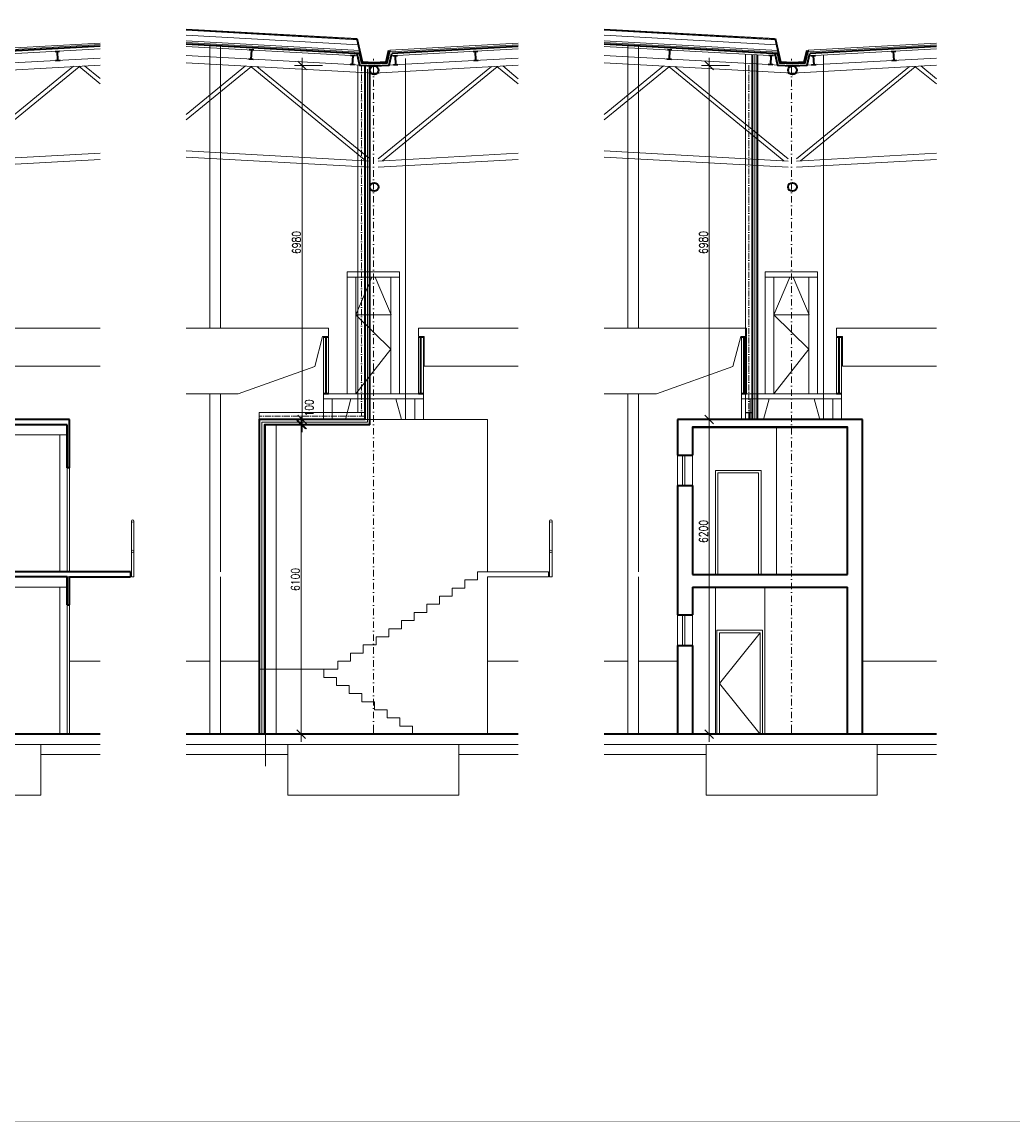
# Model space of a CAD drawing. Header units: millimetres. Extents: x -485339 to 350584, y -1189936 to 0.
# Tile 178 of 256: x 36948 to 56474, y -1189936 to -1168260. Entities that reach past the tile are written whole.
import ezdxf

# ---------------------------------------------------------------- set-up
doc = ezdxf.new("R2010")
doc.units = ezdxf.units.MM
doc.header["$LTSCALE"] = 10
for name, pattern in [('ACAD_ISO10W100', [18.5, 12, -3, 0.5, -3]), ('DASHDOT', [25.4, 12.7, -6.35, 0, -6.35]), ('DASHED', [19.05, 12.7, -6.35]), ('ČÁRKOVANÁ', [19.05, 12.7, -6.35])]:
    doc.linetypes.add(name, pattern=pattern)
doc.layers.get('Defpoints').update_dxf_attribs({"color": 201})
for name, color, linetype, lineweight in [('N_kóty', 10, 'Continuous', 18), ('N_čáry_obrys', 10, 'Continuous', 35), ('N_čáry_obv.plášt', 212, 'Continuous', 18), ('N_čáry_obv.plášt_obrys', 212, 'Continuous', 35), ('N_čáry_plné', 10, 'Continuous', 18), ('N_čáry_pod', 10, 'ČÁRKOVANÁ', 18), ('St__otvory_dveře', 40, 'Continuous', 18), ('St_otvory_okna', 40, 'Continuous', 18), ('St_sloupy_opláštění_pohled', 25, 'ČÁRKOVANÁ', 18), ('St_čáry_obrys', 5, 'Continuous', 35), ('St_čáry_plné', 250, 'Continuous', 18), ('St_šrafy', 250, 'Continuous', 18)]:
    doc.layers.add(name, color=color, linetype=linetype, lineweight=lineweight)
doc.layers.add('N_profily', color=7, linetype='Continuous', lineweight=18, true_color=0x2424ff)
doc.styles.get("Standard").update_dxf_attribs({"font": 'simplex.shx', "width": 0.8})
doc.linetypes.add('IZOLACE', pattern='A,0.0001,-0.1,[134,ltypeshp.shx,S=0.1,R=0,X=-0.1,Y=0],-0.2,[134,ltypeshp.shx,S=0.1,R=180,X=0.1,Y=0],-0.1', length=0.4001)
doc.linetypes.add('ZIGZAG', pattern='A,0.00254,-5.08,[131,ltypeshp.shx,S=5.08,R=0,X=-5.08,Y=0],-10.16,[131,ltypeshp.shx,S=5.08,R=180,X=5.08,Y=0],-5.08', length=20.32254)
doc.dimstyles.new('stavebníM100', dxfattribs={"dimtxt": 165, "dimasz": 170, "dimexe": 150, "dimexo": 100, "dimgap": 30, "dimtad": 1, "dimdec": 0, "dimtxsty": 'Standard', "dimblk": 'OBLIQUE', "dimcen": -2.5, "dimdle": 150, "dimclrd": 256, "dimclre": 256, "dimclrt": 256, "dimadec": 4, "dimazin": 0, "dimtfac": 1, "dimtdec": 0, "dimtmove": 2, "dimatfit": 3, "dimldrblk": 'OBLIQUE', "dimfxl": 400, "dimfxlon": 1, "dimlwd": -1, "dimlwe": -1, "dimarcsym": 0})

# ---------------------------------------------------------------- blocks, each defined once
blk = doc.blocks.new('G$C17CABAA1')
at = {"layer": 'St_čáry_obrys', "color": 0}
for points in [[(-45, 0), (45, 0)], [(0, 0), (0, -180)], [(-45, -180), (45, -180)]]:
    blk.add_lwpolyline(points, dxfattribs=at)
blk = doc.blocks.new('G$C5DD37094')
at = {"layer": 'St__otvory_dveře'}
for points in [[(-190, 3200), (-190, 5250)], [(-140, 3200), (-140, 5250)], [(-190, 0), (-190, 2550)], [(-140, 0), (-140, 2550)]]:
    blk.add_lwpolyline(points, dxfattribs=at)
at = {"layer": 'St_otvory_okna'}
for points in [[(4260, 4150), (4310, 4150), (4310, 5900), (4260, 5900)], [(4260, 5900), (4310, 5900), (4310, 5900), (4260, 5900)], [(4260, 5900), (4310, 5900), (4310, 5850), (4260, 5850)], [(4260, 4200), (4310, 4200), (4310, 4150), (4260, 4150)]]:
    blk.add_lwpolyline(points, close=True, dxfattribs=at)
at = {"layer": 'St_sloupy_opláštění_pohled', "linetype": 'Continuous'}
for points in [[(0, 3200), (0, 5900)], [(4120, 3200), (4120, 5900)], [(0, 0), (0, 2900)], [(4120, 0), (4120, 2900)]]:
    blk.add_lwpolyline(points, dxfattribs=at)
at = {"layer": 'St_čáry_obrys'}
for points in [[(-190, 5250), (-190, 6200)], [(-190, 6200), (4310, 6200)], [(-140, 5250), (-140, 6100)], [(-140, 6100), (4260, 6100)], [(4260, 5900), (4260, 6100)], [(4310, 5900), (4310, 6200)], [(4260, 5900), (4310, 5900)], [(-190, 5250), (-140, 5250)], [(4260, 3200), (4260, 4150)], [(4260, 4150), (4310, 4150)], [(4310, 0), (4310, 4150)], [(-1390, 3200), (4260, 3200)], [(-1390, 3200), (-1390, 3100)], [(-190, 3100), (-1390, 3100)], [(-190, 2550), (-190, 3100)], [(-140, 2550), (-140, 3100)], [(-140, 3100), (4260, 3100)], [(4260, 0), (4260, 3100)], [(-140, 2550), (-190, 2550)]]:
    blk.add_lwpolyline(points, dxfattribs=at)
at = {"layer": 'St_čáry_plné'}
for points in [[(-140, 5900), (4310, 5900)], [(-1459, 4200), (-1459, 3103)], [(-1411, 4200), (-1411, 3103)], [(-1411, 3103), (-1459, 3103)], [(-1390, 3172), (-1411, 3172)], [(-1390, 3132), (-1411, 3132)], [(-140, 3200), (-190, 3200)], [(-140, 3100), (-190, 3100)], [(4260, 3200), (4310, 3200)], [(4260, 3100), (4310, 3100)], [(-140, 2900), (4260, 2900)]]:
    blk.add_lwpolyline(points, dxfattribs=at)
for centre in [(-1435, 4200), (-1435, 3605)]:
    blk.add_circle(centre, 24, dxfattribs=at)
blk = doc.blocks.new('G$CB422E4FE')
at = {"layer": 'St_čáry_obrys'}
for points in [[(50, 0), (-50, 0)], [(0, -1111), (0, 0)], [(50, -1111), (-50, -1111)]]:
    blk.add_lwpolyline(points, dxfattribs=at)
blk = doc.blocks.new('G$C2B4CA35D')
at = {"layer": 'St_čáry_plné'}
for points in [[(4500, -3000), (4500, 0), (0, 0), (0, -6200), (4500, -6200), (4500, -3100)], [(5769, -2000), (5769, -3097), (5721, -3097), (5721, -2000)], [(4500, -3000), (4300, -3000), (4300, -3160), (4050, -3160), (4050, -3320), (3800, -3320), (3800, -3480), (3550, -3480), (3550, -3640), (3300, -3640), (3300, -3800), (3050, -3800), (3050, -3960), (2800, -3960), (2800, -4120), (2550, -4120), (2550, -4280), (2300, -4280), (2300, -4440)], [(4500, -3100), (5700, -3100), (5700, -3000), (4500, -3000)], [(2300, -4440), (2050, -4440), (2050, -4600), (1800, -4600), (1800, -4760), (1550, -4760), (1550, -4920), (0, -4920)], [(1270, -4920), (1270, -5080), (1520, -5080), (1520, -5240), (1770, -5240), (1770, -5300), (1770, -5400), (2020, -5400), (2020, -5560), (2270, -5560), (2270, -5720), (2520, -5720), (2520, -5880), (2770, -5880), (2770, -6040), (3020, -6040), (3020, -6200)]]:
    blk.add_lwpolyline(points, dxfattribs=at)
for centre in [(5745, -2000), (5745, -2595)]:
    blk.add_circle(centre, 24, dxfattribs=at)
blk = doc.blocks.new('_OBLIQUE')
at = {"color": 0, "linetype": 'ByBlock'}
blk.add_line((-0.5, -0.5), (0.5, 0.5), dxfattribs=at)
blk = doc.blocks.new('*D7763')
at = {"layer": 'Defpoints', "color": 0}
for p in [(41723, -1176195), (42448, -1176195), (41723, -1182295)]:
    blk.add_point(p, dxfattribs=at)
at = {"layer": 'N_kóty'}
for p, q in [((42448, -1182445), (42448, -1176045)), ((42048, -1176195), (42598, -1176195)), ((42048, -1182295), (42598, -1182295))]:
    blk.add_line(p, q, dxfattribs=at)
at = {"layer": 'N_kóty', "linetype": 'ByBlock', "xscale": 170, "yscale": 170, "zscale": 170}
for p, rotation in [((42448, -1176195), 90), ((42448, -1182295), 270)]:
    blk.add_blockref('_OBLIQUE', p, dxfattribs=dict(at, rotation=rotation))
at = {"layer": 'N_kóty', "insert": (42336, -1179245), "char_height": 165, "attachment_point": 5, "rotation": 90}
blk.add_mtext('6100', dxfattribs=at)
blk = doc.blocks.new('*D7764')
at = {"layer": 'Defpoints', "color": 0}
for p in [(41623, -1176095), (42468, -1176095), (41723, -1176195)]:
    blk.add_point(p, dxfattribs=at)
at = {"layer": 'N_kóty'}
for p, q in [((42468, -1176345), (42468, -1175945)), ((42068, -1176095), (42618, -1176095)), ((42068, -1176195), (42618, -1176195))]:
    blk.add_line(p, q, dxfattribs=at)
at = {"layer": 'N_kóty', "linetype": 'ByBlock', "xscale": 170, "yscale": 170, "zscale": 170}
for p, rotation in [((42468, -1176095), 90), ((42468, -1176195), 270)]:
    blk.add_blockref('_OBLIQUE', p, dxfattribs=dict(at, rotation=rotation))
at = {"layer": 'N_kóty', "insert": (42607, -1175865), "char_height": 165, "attachment_point": 5, "rotation": 90}
blk.add_mtext('100', dxfattribs=at)
blk = doc.blocks.new('*D7765')
at = {"layer": 'Defpoints', "color": 0}
for p in [(42468, -1169115), (43708, -1169115), (41623, -1176095)]:
    blk.add_point(p, dxfattribs=at)
at = {"layer": 'N_kóty'}
for p, q in [((42468, -1176245), (42468, -1168965)), ((42868, -1169115), (42318, -1169115)), ((42068, -1176095), (42618, -1176095))]:
    blk.add_line(p, q, dxfattribs=at)
at = {"layer": 'N_kóty', "linetype": 'ByBlock', "xscale": 170, "yscale": 170, "zscale": 170}
for p, rotation in [((42468, -1169115), 90), ((42468, -1176095), 270)]:
    blk.add_blockref('_OBLIQUE', p, dxfattribs=dict(at, rotation=rotation))
at = {"layer": 'N_kóty', "insert": (42356, -1172605), "char_height": 165, "attachment_point": 5, "rotation": 90}
blk.add_mtext('6980', dxfattribs=at)
blk = doc.blocks.new('*D7766')
at = {"layer": 'Defpoints', "color": 0}
for p in [(49525, -1176095), (50489, -1176095), (49715, -1182295)]:
    blk.add_point(p, dxfattribs=at)
at = {"layer": 'N_kóty'}
for p, q in [((50489, -1182445), (50489, -1175945)), ((50089, -1176095), (50639, -1176095)), ((50089, -1182295), (50639, -1182295))]:
    blk.add_line(p, q, dxfattribs=at)
at = {"layer": 'N_kóty', "linetype": 'ByBlock', "xscale": 170, "yscale": 170, "zscale": 170}
for p, rotation in [((50489, -1176095), 90), ((50489, -1182295), 270)]:
    blk.add_blockref('_OBLIQUE', p, dxfattribs=dict(at, rotation=rotation))
at = {"layer": 'N_kóty', "insert": (50376, -1178299), "char_height": 165, "attachment_point": 5, "rotation": 90}
blk.add_mtext('6200', dxfattribs=at)
blk = doc.blocks.new('*D7767')
at = {"layer": 'Defpoints', "color": 0}
for p in [(50489, -1169115), (51586, -1169115), (49525, -1176095)]:
    blk.add_point(p, dxfattribs=at)
at = {"layer": 'N_kóty'}
for p, q in [((50489, -1176245), (50489, -1168965)), ((50889, -1169115), (50339, -1169115)), ((50089, -1176095), (50639, -1176095))]:
    blk.add_line(p, q, dxfattribs=at)
at = {"layer": 'N_kóty', "linetype": 'ByBlock', "xscale": 170, "yscale": 170, "zscale": 170}
for p, rotation in [((50489, -1169115), 90), ((50489, -1176095), 270)]:
    blk.add_blockref('_OBLIQUE', p, dxfattribs=dict(at, rotation=rotation))
at = {"layer": 'N_kóty', "insert": (50376, -1172605), "char_height": 165, "attachment_point": 5, "rotation": 90}
blk.add_mtext('6980', dxfattribs=at)

msp = doc.modelspace()

# ---------------------------------------------------------------- linework, layer by layer
at = {"layer": 'N_profily', "lineweight": 18}
for points in [[(51200.9, -1168894.8), (51200.9, -1176086.6)], [(51340.9, -1168902.5), (51340.9, -1176095.1)], [(43568.4, -1169107.6), (43568.4, -1175955.1)], [(43708.4, -1169115.3), (43708.4, -1176095.1)], [(43708.4, -1175955.1), (41623.5, -1175955.1)], [(41623.5, -1175955.1), (41623.5, -1176095.1)], [(43708.4, -1176095.1), (41623.5, -1176095.1)], [(51340.8, -1175955.1), (51200.8, -1175955.1), (51200.8, -1175963.6), (51266.8, -1175963.6), (51266.8, -1176086.6), (51200.8, -1176086.6), (51200.8, -1176095.1), (51340.8, -1176095.1), (51340.8, -1176086.6), (51274.8, -1176086.6), (51274.8, -1175963.6), (51340.8, -1175963.6)]]:
    msp.add_lwpolyline(points, dxfattribs=at)
at = {"layer": 'N_profily', "linetype": 'ACAD_ISO10W100', "lineweight": 18}
for points in [[(43638.4, -1169111.4), (43638.4, -1176025.1)], [(51270.8, -1169111.4), (51270.8, -1176025.1)], [(43708.4, -1176025.1), (41623.5, -1176025.1)]]:
    msp.add_lwpolyline(points, dxfattribs=at)
at = {"layer": 'N_čáry_obrys'}
for points in [[(40181.1, -1168693), (43616.3, -1168882)], [(43548.2, -1168587.8), (43653.8, -1169043.5), (43889.1, -1169056.5), (44124.4, -1169043.5), (44178.1, -1168811.9)], [(48419.2, -1168693), (51854.5, -1168882)], [(51786.3, -1168587.8), (51891.9, -1169043.5), (52127.2, -1169056.5), (52362.6, -1169043.5), (52416.2, -1168811.9)]]:
    msp.add_lwpolyline(points, dxfattribs=at)
at = {"layer": 'N_čáry_obv.plášt', "linetype": 'ZIGZAG', "ltscale": 0.8}
for points in [[(51390.8, -1176095.1), (51390.8, -1168905.8)], [(43754.1, -1176145.1), (43754.1, -1169190.4)], [(43754.1, -1176145.1), (41673.5, -1176145.1), (41673.5, -1182295.1)]]:
    msp.add_lwpolyline(points, dxfattribs=at)
at = {"layer": 'N_čáry_obv.plášt_obrys', "lineweight": 18}
for points in [[(44504.3, -1176095.1), (44504.3, -1168980.9)], [(52742.5, -1176095.1), (52742.5, -1168912.7)]]:
    msp.add_lwpolyline(points, dxfattribs=at)
at = {"layer": 'N_čáry_obv.plášt_obrys'}
for points in [[(51340.8, -1176095.1), (51340.8, -1168902.5)], [(51440.8, -1176095.1), (51440.8, -1168909.1)], [(43708.4, -1176095.1), (43708.4, -1169115.3)], [(43804.1, -1176195.1), (43804.1, -1169121.9)], [(43708.4, -1176095.1), (41623.5, -1176095.1), (41623.5, -1182295.1)], [(43804.1, -1176195.1), (41723.5, -1176195.1), (41723.5, -1182295.1)]]:
    msp.add_lwpolyline(points, dxfattribs=at)
at = {"layer": 'N_čáry_plné'}
for points in [[(40181.1, -1168402.5), (43548.2, -1168587.8)], [(40181.1, -1168422.6), (43552.9, -1168608.1)], [(48419.2, -1168402.5), (51786.3, -1168587.8)], [(48419.2, -1168422.6), (51791, -1168608.1)], [(40181.1, -1168632.9), (43602.2, -1168821.2)], [(40181.1, -1168662.9), (43609.3, -1168851.6)], [(40181.1, -1168688), (43615.2, -1168876.9)], [(40181.1, -1168743), (43555.3, -1168928.7)], [(48419.2, -1168632.9), (51840.4, -1168821.2)], [(48419.2, -1168662.9), (51847.4, -1168851.6)], [(48419.2, -1168688), (51853.3, -1168876.9)], [(48419.2, -1168743), (51793.4, -1168928.7)]]:
    msp.add_lwpolyline(points, dxfattribs=at)
at = {"layer": 'N_čáry_plné', "linetype": 'IZOLACE', "ltscale": 22}
for points in [[(40181.1, -1168522.7), (43576.4, -1168709.6)], [(48419.2, -1168522.7), (51814.5, -1168709.6)]]:
    msp.add_lwpolyline(points, dxfattribs=at)
at = {"layer": 'N_čáry_pod', "linetype": 'DASHED', "ltscale": 0.2, "const_width": 5}
msp.add_lwpolyline([(-480994, -929890.9), (286897.8, -929890.9), (286897.8, -1189933.9), (-480994, -1189933.9)], close=True, dxfattribs=at)
at = {"layer": 'N_čáry_pod', "const_width": 10}
for points in [[(40181.1, -1168412.5), (43550.5, -1168598)], [(48419.2, -1168412.5), (51788.6, -1168598)]]:
    msp.add_lwpolyline(points, dxfattribs=at)
at = {"layer": 'St__otvory_dveře'}
for points in [[(50611.6, -1179145.1), (51511.6, -1179145.1), (51511.6, -1177095.1), (50611.6, -1177095.1)], [(50661.6, -1179145.1), (51461.6, -1179145.1), (51461.6, -1177145.1), (50661.6, -1177145.1)], [(50641.6, -1182295.1), (51541.6, -1182295.1), (51541.6, -1180245.1), (50641.6, -1180245.1)], [(50691.6, -1182295.1), (51491.6, -1182295.1), (51491.6, -1180295.1), (50691.6, -1180295.1)]]:
    msp.add_lwpolyline(points, close=True, dxfattribs=at)
msp.add_lwpolyline([(51491.6, -1180295.1), (50691.6, -1181295.1), (51491.6, -1182295.1)], dxfattribs=at)
at = {"layer": 'St_otvory_okna'}
for points in [[(49961.6, -1177395.1), (49961.6, -1176795.1)], [(50011.6, -1177395.1), (50011.6, -1176795.1)], [(49961.6, -1180545.1), (49961.6, -1179945.1)], [(50011.6, -1180545.1), (50011.6, -1179945.1)]]:
    msp.add_lwpolyline(points, dxfattribs=at)
at = {"layer": 'St_sloupy_opláštění_pohled', "linetype": 'Continuous'}
for points in [[(40648.5, -1168705.5), (40648.5, -1174295.1)], [(40858.5, -1168717.1), (40858.5, -1174295.1)], [(48886.6, -1168705.5), (48886.6, -1174295.1)], [(49096.6, -1168717.1), (49096.6, -1174295.1)], [(40648.5, -1175585.1), (40648.5, -1182292.4)], [(40858.5, -1175585.1), (40858.5, -1179095.1)], [(48886.6, -1175585.1), (48886.6, -1182292.4)], [(49096.6, -1175585.1), (49096.6, -1179095.1)], [(41743.5, -1176215.1), (41743.5, -1182922.4)], [(41953.5, -1176215.1), (41953.5, -1182295.1)], [(40858.5, -1179195.1), (40858.5, -1182292.4)], [(49096.6, -1179195.1), (49096.6, -1182292.4)]]:
    msp.add_lwpolyline(points, dxfattribs=at)
at = {"layer": 'St_čáry_obrys'}
for p, q in [((53511.6, -1176095.1), (49861.6, -1176095.1)), ((49861.6, -1176095.1), (49861.6, -1176795.1)), ((53511.6, -1182295.1), (53511.6, -1176095.1)), ((49861.6, -1176795.1), (50161.6, -1176795.1)), ((49861.6, -1177395.1), (50161.6, -1177395.1)), ((49861.6, -1177395.1), (49861.6, -1179945.1)), ((49861.6, -1179945.1), (50161.6, -1179945.1)), ((49861.6, -1180545.1), (50161.6, -1180545.1)), ((49861.6, -1180545.1), (49861.6, -1182295.1))]:
    msp.add_line(p, q, dxfattribs=at)
for points in [[(38488.8, -1168739.4), (35996.7, -1168876.5)], [(46726.9, -1168740.4), (44234.8, -1168877.5)], [(54965, -1168740.4), (52472.9, -1168877.5)], [(43543.5, -1168877.8), (43597.5, -1169110.5), (43889.1, -1169126.6), (44180.8, -1169110.5), (44234.8, -1168877.5)], [(43595.5, -1168880.6), (43637.7, -1169062.7), (43889.1, -1169076.5), (44140.5, -1169062.7), (44197.6, -1168816.4)], [(51781.6, -1168877.8), (51835.6, -1169110.5), (52127.2, -1169126.6), (52418.9, -1169110.5), (52472.9, -1168877.5)], [(51833.6, -1168880.6), (51875.8, -1169062.7), (52127.2, -1169076.5), (52378.7, -1169062.7), (52435.7, -1168816.4)], [(53211.6, -1179145.1), (53211.6, -1176245.1), (50161.6, -1176245.1), (50161.6, -1176795.1)], [(50161.6, -1176245.1), (53211.6, -1176245.1)], [(50161.6, -1177395.1), (50161.6, -1179145.1)], [(50161.6, -1179145.1), (53211.6, -1179145.1)], [(50161.6, -1179395.1), (53211.6, -1179395.1)], [(50161.6, -1179395.1), (50161.6, -1179945.1)], [(53211.6, -1182295.1), (53211.6, -1179395.1)], [(50161.6, -1180545.1), (50161.6, -1182295.1)], [(38488.8, -1182295.1), (31943, -1182295.1)], [(46726.9, -1182295.1), (40181.1, -1182295.1)], [(54965, -1182295.1), (48419.2, -1182295.1)]]:
    msp.add_lwpolyline(points, dxfattribs=at)
for centre in [(43889.1, -1169211.6), (52127.2, -1169211.6), (43889.1, -1171511.6), (52127.2, -1171511.6)]:
    msp.add_circle(centre, 85, dxfattribs=at)
at = {"layer": 'St_čáry_plné', "linetype": 'IZOLACE', "ltscale": 7}
for points in [[(38488.8, -1168706.3), (35952.4, -1168845.9)], [(46726.9, -1168707.3), (44190.5, -1168846.9)], [(54965, -1168707.3), (52428.7, -1168846.9)]]:
    msp.add_lwpolyline(points, dxfattribs=at)
at = {"layer": 'St_čáry_plné', "linetype": 'ČÁRKOVANÁ', "const_width": 10}
for points in [[(38488.8, -1168676.3), (35959.5, -1168815.4)], [(46726.9, -1168677.3), (44197.6, -1168816.4)], [(54965, -1168677.3), (52435.7, -1168816.4)]]:
    msp.add_lwpolyline(points, dxfattribs=at)
at = {"layer": 'St_čáry_plné'}
for points in [[(38488.8, -1168676.3), (35959.5, -1168815.4)], [(38488.8, -1168789.5), (35984.9, -1168927.2)], [(46726.9, -1168677.3), (44197.6, -1168816.4)], [(46726.9, -1168790.5), (44223, -1168928.2)], [(54965, -1168677.3), (52435.7, -1168816.4)], [(54965, -1168790.5), (52461.1, -1168928.2)], [(31943, -1168921.7), (35651, -1169125.6), (38488.8, -1168969.5)], [(40181.1, -1168922.7), (43889.1, -1169126.6), (46726.9, -1168970.5)], [(48419.2, -1168922.7), (52127.2, -1169126.6), (54965, -1168970.5)], [(31943, -1169061.9), (35651, -1169265.8), (38488.8, -1169109.7)], [(35730.5, -1170957), (37960.8, -1169132.8)], [(35811.8, -1170993.8), (38072.2, -1169145)], [(38065.1, -1169132.7), (38488.8, -1169479)], [(38182.9, -1169125.7), (38488.8, -1169375.7)], [(40181.1, -1169062.9), (43889.1, -1169266.8), (46726.9, -1169110.7)], [(41351.7, -1169126.7), (40181.1, -1170083.4)], [(41469.5, -1169133.7), (40181.1, -1170186.7)], [(43722.8, -1170994.8), (41462.4, -1169146)], [(43804.1, -1170958), (41573.8, -1169133.8)], [(43968.6, -1170958), (46198.9, -1169133.8)], [(44049.9, -1170994.8), (46310.3, -1169146)], [(46303.2, -1169133.7), (46726.9, -1169480)], [(46421, -1169126.7), (46726.9, -1169376.7)], [(48419.2, -1169062.9), (52127.2, -1169266.8), (54965, -1169110.7)], [(49589.8, -1169126.7), (48419.2, -1170083.4)], [(49707.6, -1169133.7), (48419.2, -1170186.7)], [(51960.9, -1170994.8), (49700.5, -1169146)], [(52042.2, -1170958), (49812, -1169133.8)], [(52206.7, -1170958), (54437, -1169133.8)], [(52288.1, -1170994.8), (54548.4, -1169146)], [(54541.3, -1169133.7), (54965, -1169480)], [(54659.1, -1169126.7), (54965, -1169376.7)], [(35730.5, -1170998.3), (38488.8, -1170846.8)], [(43804.1, -1170999.3), (40181.1, -1170800.3)], [(43804.1, -1171119.4), (40181.1, -1170920.4)], [(43968.6, -1170999.3), (46726.9, -1170847.8)], [(52042.2, -1170999.3), (48419.2, -1170800.3)], [(52042.2, -1171119.4), (48419.2, -1170920.4)], [(52206.7, -1170999.3), (54965, -1170847.8)], [(35730.5, -1171118.4), (38488.8, -1170966.9)], [(43968.6, -1171119.4), (46726.9, -1170967.9)], [(52206.7, -1171119.4), (54965, -1170967.9)], [(43354.1, -1173185.1), (43354.1, -1175585.1)], [(44384.3, -1173185.1), (43354.1, -1173185.1)], [(44384.3, -1173285.1), (43354.1, -1173285.1)], [(43524.1, -1173285.1), (43524.1, -1175585.1)], [(43524.1, -1174030.4), (43841.6, -1173285.1)], [(44222.9, -1174030.4), (43905.3, -1173285.1)], [(44214.3, -1173285.1), (44214.3, -1175585.1)], [(44384.3, -1173185.1), (44384.3, -1175585.1)], [(51592.2, -1173185.1), (51592.2, -1175585.1)], [(52622.5, -1173185.1), (51592.2, -1173185.1)], [(52622.5, -1173285.1), (51592.2, -1173285.1)], [(51762.2, -1173285.1), (51762.2, -1175585.1)], [(51762.2, -1174030.4), (52079.8, -1173285.1)], [(52461, -1174030.4), (52143.5, -1173285.1)], [(52452.5, -1173285.1), (52452.5, -1175585.1)], [(52622.5, -1173185.1), (52622.5, -1175585.1)], [(43524.1, -1175585.1), (44214.3, -1174706.9), (43524.1, -1174030.4), (44214.3, -1174030.4)], [(51762.2, -1175585.1), (52452.5, -1174706.9), (51762.2, -1174030.4), (52452.5, -1174030.4)], [(38488.8, -1174295.1), (36519.7, -1174295.1), (36519.7, -1174457.2), (36637.4, -1174457.2), (36637.4, -1175041.6), (38488.8, -1175041.6)], [(40181.1, -1175585.1), (41209.5, -1175585.1), (42718.7, -1175049.3), (42870.8, -1174457.2), (42988.5, -1174457.2), (42988.5, -1174295.1), (40181.1, -1174295.1)], [(46726.9, -1174295.1), (44757.8, -1174295.1), (44757.8, -1174457.2), (44875.5, -1174457.2), (44875.5, -1175041.6), (46726.9, -1175041.6)], [(48419.2, -1175585.1), (49447.6, -1175585.1), (50956.9, -1175049.3), (51109, -1174457.2), (51226.6, -1174457.2), (51226.6, -1174295.1), (48419.2, -1174295.1)], [(54965, -1174295.1), (52996, -1174295.1), (52996, -1174457.2), (53113.6, -1174457.2), (53113.6, -1175041.6), (54965, -1175041.6)], [(42888.5, -1174473.5), (42888.5, -1175585.1)], [(42988.5, -1174473.5), (42988.5, -1175585.1)], [(44758.5, -1174473.5), (44758.5, -1175585.1)], [(44858.5, -1174473.5), (44858.5, -1175585.1)], [(51126.6, -1174473.5), (51126.6, -1175585.1)], [(51226.6, -1174473.5), (51226.6, -1175585.1)], [(52996.6, -1174473.5), (52996.6, -1175585.1)], [(53096.6, -1174473.5), (53096.6, -1175585.1)], [(44858.5, -1175585.1), (42888.5, -1175585.1)], [(44858.5, -1175685.1), (42888.5, -1175685.1)], [(43319.6, -1176095.1), (43430.4, -1175685.1)], [(44427.4, -1176095.1), (44316.5, -1175685.1)], [(53096.6, -1175585.1), (51126.6, -1175585.1)], [(53096.6, -1175685.1), (51126.6, -1175685.1)], [(51557.7, -1176095.1), (51668.6, -1175685.1)], [(52665.6, -1176095.1), (52554.7, -1175685.1)], [(51811.6, -1179145.1), (51811.6, -1176245.1)], [(50611.6, -1179395.1), (50611.6, -1182295.1)], [(51581.6, -1182295.1), (51581.6, -1179395.1)], [(37885.4, -1180855.1), (38488.8, -1180855.1)], [(40181.1, -1180855.1), (40648.5, -1180855.1)], [(40858.5, -1180855.1), (41623.5, -1180855.1)], [(46123.5, -1180855.1), (46726.9, -1180855.1)], [(48419.2, -1180855.1), (48886.6, -1180855.1)], [(49096.6, -1180855.1), (49861.6, -1180855.1)], [(53511.6, -1180855.1), (54965, -1180855.1)], [(38488.8, -1182495.1), (31943, -1182495.1)], [(46726.9, -1182495.1), (40181.1, -1182495.1)], [(54965, -1182495.1), (48419.2, -1182495.1)], [(38488.8, -1182695.1), (37320.4, -1182695.1)], [(42188.5, -1182695.1), (40181.1, -1182695.1)], [(46726.9, -1182695.1), (45558.5, -1182695.1)], [(50426.6, -1182695.1), (48419.2, -1182695.1)], [(54965, -1182695.1), (53796.6, -1182695.1)], [(37320.4, -1183495.1), (33950.4, -1183495.1)], [(45558.5, -1183495.1), (42188.5, -1183495.1)], [(53796.6, -1183495.1), (50426.6, -1183495.1)]]:
    msp.add_lwpolyline(points, dxfattribs=at)
at = {"layer": 'St_šrafy', "linetype": 'DASHDOT'}
for points in [[(43873.5, -1182295.1), (43873.5, -1182234.2), (43873.5, -1168984.5)], [(52111.6, -1182295.1), (52111.6, -1182234.2), (52111.6, -1168984.5)], [(43873.5, -1182295.1), (43873.5, -1182234.2), (43873.5, -1171529.5)], [(43873.5, -1182295.1), (43873.5, -1182234.2), (43873.5, -1171529.5)], [(52111.6, -1182295.1), (52111.6, -1182234.2), (52111.6, -1171529.5)], [(52111.6, -1182295.1), (52111.6, -1182234.2), (52111.6, -1171529.5)]]:
    msp.add_lwpolyline(points, dxfattribs=at)
at = {"layer": 'St_šrafy'}
for points in [[(42888.5, -1176095.1), (42888.5, -1175585.1)], [(43058.5, -1176095.1), (43058.5, -1175685.1)], [(44688.5, -1176095.1), (44688.5, -1175685.1)], [(44858.5, -1176095.1), (44858.5, -1175585.1)], [(51126.6, -1176095.1), (51126.6, -1175585.1)], [(51296.6, -1176095.1), (51296.6, -1175685.1)], [(52926.6, -1176095.1), (52926.6, -1175685.1)], [(53096.6, -1176095.1), (53096.6, -1175585.1)], [(49861.6, -1176795.1), (49861.6, -1177395.1)], [(49861.6, -1177395.1), (49861.6, -1176795.1)], [(50161.6, -1176795.1), (50161.6, -1177395.1)], [(50161.6, -1176795.1), (50161.6, -1177395.1)], [(49861.6, -1180545.1), (49861.6, -1179945.1)], [(50161.6, -1179945.1), (50161.6, -1180545.1)], [(37320.4, -1182495.1), (37320.4, -1183495.1)], [(42188.5, -1182495.1), (42188.5, -1183495.1)], [(45558.5, -1182495.1), (45558.5, -1183495.1)], [(50426.6, -1182495.1), (50426.6, -1183495.1)], [(53796.6, -1182495.1), (53796.6, -1183495.1)]]:
    msp.add_lwpolyline(points, dxfattribs=at)

# ---------------------------------------------------------------- block references
at = {"layer": 'St_čáry_obrys', "xscale": -1}
for p, rotation in [((37654.8, -1169015.6), 183.1488360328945), ((41470.5, -1168813.8), 356.5599197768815), ((43467.4, -1168923.7), 356.5599197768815), ((45893, -1169016.6), 183.1488360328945), ((49708.6, -1168813.8), 356.5599197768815), ((51705.5, -1168923.7), 356.5599197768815), ((54131.1, -1169016.6), 183.1488360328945)]:
    msp.add_blockref('G$C17CABAA1', p, dxfattribs=dict(at, rotation=rotation))
at = {"layer": 'St_čáry_obrys', "rotation": 3.440080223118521}
for p in [(44299.8, -1168923.7), (52537.9, -1168923.7)]:
    msp.add_blockref('G$C17CABAA1', p, dxfattribs=at)
at = {"layer": 'St_čáry_obrys'}
for p in [(42938.5, -1174473.5), (44808.5, -1174473.5), (51176.6, -1174473.5), (53046.6, -1174473.5)]:
    msp.add_blockref('G$CB422E4FE', p, dxfattribs=at)
at = {"layer": 'St_čáry_plné', "xscale": -1}
msp.add_blockref('G$C5DD37094', (37695.4, -1182295.1), dxfattribs=at)
at = {"layer": 'St_čáry_plné'}
msp.add_blockref('G$C2B4CA35D', (41623.5, -1176095.1), dxfattribs=at)

# ---------------------------------------------------------------- dimensions: what is measured, and where the dimension line sits
at = {"layer": 'N_kóty'}
for base, p1, p2, picture, middle in [((42468, -1169115.3), (41623.5, -1176095.1), (43708.4, -1169115.3), '*D7765', (42355.5, -1172605.2)), ((42448, -1176195.1), (41723.5, -1182295.1), (41723.5, -1176195.1), '*D7763', (42335.5, -1179245.1))]:
    dim = msp.add_linear_dim(base=base, p1=p1, p2=p2, angle=90, dimstyle='stavebníM100', override={"dimtxsty": 'Standard', "dimldrblk": 'OBLIQUE'}, dxfattribs=at)
    dim.commit()
    dim.dimension.update_dxf_attribs({"geometry": picture, "text_midpoint": middle})
dim = msp.add_linear_dim(base=(50488.9, -1169115.3), p1=(49525.3, -1176095.1), p2=(51585.9, -1169115.3), angle=90, dimstyle='stavebníM100', dxfattribs=at)
dim.commit()
dim.dimension.update_dxf_attribs({"geometry": '*D7767', "text_midpoint": (50376.4, -1172605.2)})
dim = msp.add_linear_dim(base=(42468, -1176095.1), p1=(41723.5, -1176195.1), p2=(41623.5, -1176095.1), angle=90, dimstyle='stavebníM100', override={"dimtxsty": 'Standard', "dimldrblk": 'OBLIQUE'}, dxfattribs=at)
dim.commit()
dim.dimension.update_dxf_attribs({"geometry": '*D7764', "text_midpoint": (42607, -1175864.6), "dimtype": 160})
dim = msp.add_linear_dim(base=(50488.9, -1176095.1), p1=(49715.3, -1182295.1), p2=(49525.3, -1176095.1), angle=90, dimstyle='stavebníM100', dxfattribs=at)
dim.commit()
dim.dimension.update_dxf_attribs({"geometry": '*D7766', "text_midpoint": (50376.4, -1178298.9), "dimtype": 160})

doc.saveas('drawing.dxf')
